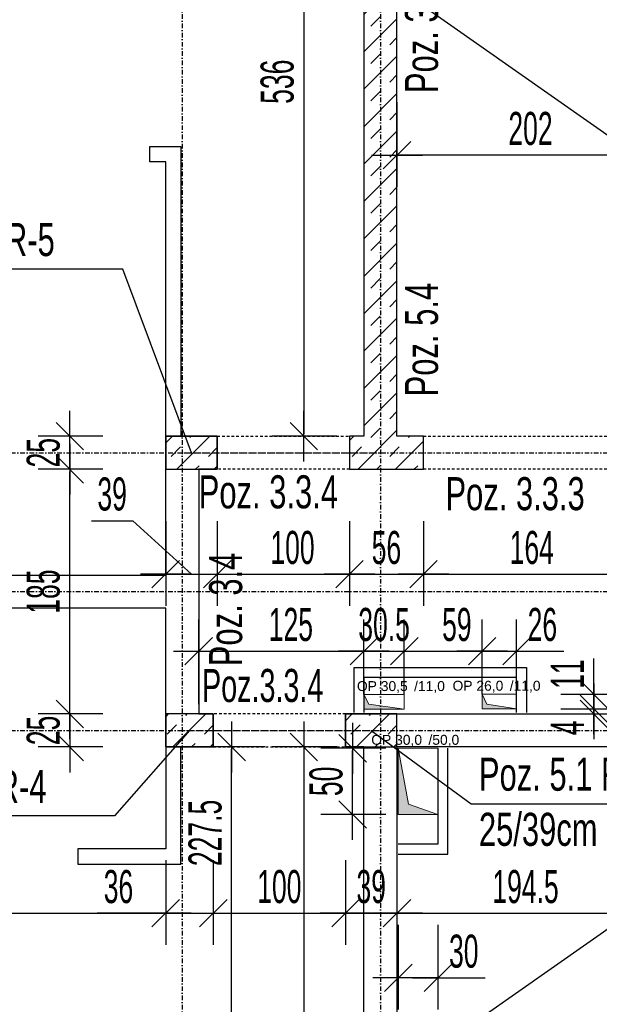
# Model space of a CAD drawing. Header units: millimetres. Extents: x -796 to 14823, y -2819 to 1873.
# Tile 14 of 51: x 338 to 777, y -201 to 544. Entities that reach past the tile are written whole.
import ezdxf

# ---------------------------------------------------------------- set-up
doc = ezdxf.new("R2010")
doc.units = ezdxf.units.MM
doc.header["$LTSCALE"] = 10
doc.linetypes.add('MO', pattern=[0.7, 0.35, -0.17, 0.01, -0.17])
doc.linetypes.add('MP', pattern=[0.36, 0.2, -0.16])
for name, color, linetype in [('BA_szr', 1, 'Continuous'), ('BA_txs', 2, 'Continuous'), ('BA_wym', 1, 'Continuous'), ('BD_lpm', 1, 'MP'), ('BD_osm', 1, 'MO'), ('BD_wic', 1, 'Continuous'), ('BD_wig', 3, 'Continuous'), ('BZ_odn', 1, 'Continuous'), ('BZ_txs', 2, 'Continuous')]:
    doc.layers.add(name, color=color, linetype=linetype)
doc.layers.add('Nowe_A-Przebicia_Nr_pióra__1', color=7, linetype='Continuous', lineweight=13)
doc.layers.add('Nowe_A-Przebicia_Nr_pióra__102', color=7, linetype='Continuous', lineweight=5, true_color=0xcccccc)
doc.styles.add('BIKTS', font='bikromsw.shx', dxfattribs={"width": 0.8})
doc.styles.add('BIKWYM', font='bikromsw.shx', dxfattribs={"width": 0.6})
doc.styles.add('STYL_AUTOMATYCZNY_1', font='arial.ttf')
doc.dimstyles.new('BA_KR_100_cm', dxfattribs={"dimtxt": 25, "dimasz": 1.666667, "dimexe": 24, "dimexo": 0, "dimgap": 0, "dimtad": 0, "dimdec": 1, "dimrnd": 0.5, "dimzin": 9, "dimdsep": 46, "dimtxsty": 'BIKWYM', "dimblk": 'WYM-KR', "dimcen": 0, "dimdle": 20, "dimclrd": 256, "dimclre": 256, "dimclrt": 2, "dimadec": 0, "dimazin": 0, "dimtfac": 0.033333, "dimtdec": 1, "dimtmove": 0, "dimatfit": 3, "dimldrblk": 'WYM-KR', "dimfxl": 25, "dimfxlon": 1, "dimtvp": 0.8, "dimtolj": 1, "dimarcsym": 0})
doc.dimstyles.new('BZ_ST_100_cm', dxfattribs={"dimtxt": 25, "dimasz": 1.666667, "dimexe": 24, "dimexo": 0, "dimgap": 0, "dimtad": 0, "dimdec": 1, "dimrnd": 0.5, "dimdsep": 46, "dimtxsty": 'BIKWYM', "dimblk": 'WYM-ST', "dimcen": 0, "dimdle": 20, "dimclrd": 256, "dimclre": 256, "dimclrt": 7, "dimadec": 0, "dimazin": 0, "dimtfac": 0.033333, "dimtdec": 1, "dimtix": 1, "dimtmove": 2, "dimatfit": 3, "dimldrblk": 'WYM-ST', "dimfxl": 25, "dimfxlon": 1, "dimtvp": 0.8, "dimtolj": 1, "dimtzin": 0, "dimarcsym": 0})

# ---------------------------------------------------------------- blocks, each defined once
blk = doc.blocks.new('WYM-ST')
blk.add_hatch(color=256).paths.add_polyline_path([(-13, 2.88), (0, 0), (-13, -2.88)])
blk.add_lwpolyline([(0, 0), (-13, 2.88), (-13, -2.88), (0, 0)])
blk = doc.blocks.new('WYM-KR')
at = {"color": 7, "linetype": 'ByBlock'}
blk.add_line((6.24, 6.24), (-6.24, -6.24), dxfattribs=at)
at = {"linetype": 'ByBlock'}
blk.add_line((11.52, 0), (-11.52, 0), dxfattribs=at)
blk = doc.blocks.new('*D117')
at = {"layer": 'BA_wym', "lineweight": -2}
for p, q in [((-537.48, 1119.85), (-586.48, 1119.85)), ((-562.48, 1118.18), (-562.48, -925.48)), ((-537.48, -927.15), (-586.48, -927.15))]:
    blk.add_line(p, q, dxfattribs=at)
at = {"layer": 'Defpoints', "color": 0}
for p in [(598.52, 1119.85), (-562.48, -927.15), (-91.48, -927.15)]:
    blk.add_point(p, dxfattribs=at)
at = {"layer": 'BA_wym', "lineweight": -2, "xscale": 1.666666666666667, "yscale": 1.666666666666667, "zscale": 1.666666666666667}
for p, rotation in [((-562.48, 1119.85), 90), ((-562.48, -927.15), 270)]:
    blk.add_blockref('WYM-KR', p, dxfattribs=dict(at, rotation=rotation))
at = {"layer": 'BA_wym', "color": 2, "insert": (-582.48, 96.35), "char_height": 25, "attachment_point": 5, "rotation": 90, "style": 'BIKWYM'}
blk.add_mtext('\\A1;2047', dxfattribs=at)
blk = doc.blocks.new('*D219')
at = {"layer": 'BA_wym', "lineweight": -2}
for p, q in [((-66.48, -91.84), (-66.48, -155.84)), ((448.52, -91.84), (448.52, -155.84)), ((-64.82, -131.84), (446.85, -131.84))]:
    blk.add_line(p, q, dxfattribs=at)
at = {"layer": 'Defpoints', "color": 0}
for p in [(-66.48, 81.79), (448.52, 81.79), (448.52, -131.84)]:
    blk.add_point(p, dxfattribs=at)
at = {"layer": 'BA_wym', "lineweight": -2, "xscale": 1.666666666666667, "yscale": 1.666666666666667, "zscale": 1.666666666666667, "rotation": 180}
blk.add_blockref('WYM-KR', (-66.48, -131.84), dxfattribs=at)
at = {"layer": 'BA_wym', "lineweight": -2, "xscale": 1.666666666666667, "yscale": 1.666666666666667, "zscale": 1.666666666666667}
blk.add_blockref('WYM-KR', (448.52, -131.84), dxfattribs=at)
at = {"layer": 'BA_wym', "color": 2, "insert": (211.47, -111.84), "char_height": 25, "attachment_point": 5, "style": 'BIKWYM'}
blk.add_mtext('\\A1;515', dxfattribs=at)
blk = doc.blocks.new('*D220')
at = {"layer": 'BA_wym', "lineweight": -2}
for p, q in [((448.52, -91.84), (448.52, -155.84)), ((484.52, -91.84), (484.52, -155.84)), ((446.85, -131.84), (396.61, -131.84)), ((448.52, -131.84), (484.52, -131.84)), ((486.18, -131.84), (487.85, -131.84))]:
    blk.add_line(p, q, dxfattribs=at)
at = {"layer": 'Defpoints', "color": 0}
for p in [(448.52, -6.15), (484.52, -6.15), (484.52, -131.84)]:
    blk.add_point(p, dxfattribs=at)
at = {"layer": 'BA_wym', "lineweight": -2, "xscale": 1.666666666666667, "yscale": 1.666666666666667, "zscale": 1.666666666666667}
blk.add_blockref('WYM-KR', (448.52, -131.84), dxfattribs=at)
at = {"layer": 'BA_wym', "lineweight": -2, "xscale": 1.666666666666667, "yscale": 1.666666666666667, "zscale": 1.666666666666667, "rotation": 180}
blk.add_blockref('WYM-KR', (484.52, -131.84), dxfattribs=at)
at = {"layer": 'BA_wym', "color": 2, "insert": (412.8, -111.84), "char_height": 25, "attachment_point": 5, "style": 'BIKWYM'}
blk.add_mtext('\\A1;36', dxfattribs=at)
blk = doc.blocks.new('*D221')
at = {"layer": 'BA_wym', "lineweight": -2}
for p, q in [((484.52, -91.84), (484.52, -155.84)), ((584.52, -91.84), (584.52, -155.84)), ((486.18, -131.84), (582.85, -131.84))]:
    blk.add_line(p, q, dxfattribs=at)
at = {"layer": 'Defpoints', "color": 0}
for p in [(484.52, -6.15), (584.52, -6.15), (584.52, -131.84)]:
    blk.add_point(p, dxfattribs=at)
at = {"layer": 'BA_wym', "lineweight": -2, "xscale": 1.666666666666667, "yscale": 1.666666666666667, "zscale": 1.666666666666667, "rotation": 180}
blk.add_blockref('WYM-KR', (484.52, -131.84), dxfattribs=at)
at = {"layer": 'BA_wym', "lineweight": -2, "xscale": 1.666666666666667, "yscale": 1.666666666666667, "zscale": 1.666666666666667}
blk.add_blockref('WYM-KR', (584.52, -131.84), dxfattribs=at)
at = {"layer": 'BA_wym', "color": 2, "insert": (534.52, -111.84), "char_height": 25, "attachment_point": 5, "style": 'BIKWYM'}
blk.add_mtext('\\A1;100', dxfattribs=at)
blk = doc.blocks.new('*D222')
at = {"layer": 'BA_wym', "lineweight": -2}
for p, q in [((584.52, -91.84), (584.52, -155.84)), ((623.52, -91.84), (623.52, -155.84)), ((586.18, -131.84), (621.85, -131.84))]:
    blk.add_line(p, q, dxfattribs=at)
at = {"layer": 'Defpoints', "color": 0}
for p in [(584.52, -6.15), (623.52, -6.15), (623.52, -131.84)]:
    blk.add_point(p, dxfattribs=at)
at = {"layer": 'BA_wym', "lineweight": -2, "xscale": 1.666666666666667, "yscale": 1.666666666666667, "zscale": 1.666666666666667, "rotation": 180}
blk.add_blockref('WYM-KR', (584.52, -131.84), dxfattribs=at)
at = {"layer": 'BA_wym', "lineweight": -2, "xscale": 1.666666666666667, "yscale": 1.666666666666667, "zscale": 1.666666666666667}
blk.add_blockref('WYM-KR', (623.52, -131.84), dxfattribs=at)
at = {"layer": 'BA_wym', "color": 2, "insert": (604.02, -111.84), "char_height": 25, "attachment_point": 5, "style": 'BIKWYM'}
blk.add_mtext('\\A1;39', dxfattribs=at)
blk = doc.blocks.new('*D223')
at = {"layer": 'BA_wym', "lineweight": -2}
for p, q in [((623.52, -91.84), (623.52, -155.84)), ((818.02, -91.84), (818.02, -155.84)), ((625.18, -131.84), (816.35, -131.84))]:
    blk.add_line(p, q, dxfattribs=at)
at = {"layer": 'Defpoints', "color": 0}
for p in [(623.52, -6.15), (818.02, -6.15), (818.02, -131.84)]:
    blk.add_point(p, dxfattribs=at)
at = {"layer": 'BA_wym', "lineweight": -2, "xscale": 1.666666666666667, "yscale": 1.666666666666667, "zscale": 1.666666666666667, "rotation": 180}
blk.add_blockref('WYM-KR', (623.52, -131.84), dxfattribs=at)
at = {"layer": 'BA_wym', "lineweight": -2, "xscale": 1.666666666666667, "yscale": 1.666666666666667, "zscale": 1.666666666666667}
blk.add_blockref('WYM-KR', (818.02, -131.84), dxfattribs=at)
at = {"layer": 'BA_wym', "color": 2, "insert": (720.77, -111.84), "char_height": 25, "attachment_point": 5, "style": 'BIKWYM'}
blk.add_mtext('\\A1;194.5', dxfattribs=at)
blk = doc.blocks.new('*D233')
at = {"layer": 'BA_wym', "lineweight": -2}
for p, q in [((392.28, 164.97), (423.71, 164.97)), ((423.71, 164.97), (468.06, 124.54)), ((448.56, 164.54), (448.56, 100.54)), ((487.56, 164.54), (487.56, 100.54)), ((446.89, 124.54), (445.23, 124.54)), ((448.56, 124.54), (487.56, 124.54)), ((489.23, 124.54), (490.89, 124.54))]:
    blk.add_line(p, q, dxfattribs=at)
at = {"layer": 'Defpoints', "color": 0}
for p in [(448.56, 203.85), (487.56, 203.85), (487.56, 124.54)]:
    blk.add_point(p, dxfattribs=at)
at = {"layer": 'BA_wym', "lineweight": -2, "xscale": 1.666666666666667, "yscale": 1.666666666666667, "zscale": 1.666666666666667}
blk.add_blockref('WYM-KR', (448.56, 124.54), dxfattribs=at)
at = {"layer": 'BA_wym', "lineweight": -2, "xscale": 1.666666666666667, "yscale": 1.666666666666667, "zscale": 1.666666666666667, "rotation": 180}
blk.add_blockref('WYM-KR', (487.56, 124.54), dxfattribs=at)
at = {"layer": 'BA_wym', "color": 2, "insert": (408, 184.97), "char_height": 25, "attachment_point": 5, "style": 'BIKWYM'}
blk.add_mtext('\\A1;39', dxfattribs=at)
blk = doc.blocks.new('*D234')
at = {"layer": 'BA_wym', "lineweight": -2}
for p, q in [((487.56, 164.54), (487.56, 100.54)), ((587.56, 164.54), (587.56, 100.54)), ((489.23, 124.54), (585.9, 124.54))]:
    blk.add_line(p, q, dxfattribs=at)
at = {"layer": 'Defpoints', "color": 0}
for p in [(487.56, 203.85), (587.56, 203.85), (587.56, 124.54)]:
    blk.add_point(p, dxfattribs=at)
at = {"layer": 'BA_wym', "lineweight": -2, "xscale": 1.666666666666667, "yscale": 1.666666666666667, "zscale": 1.666666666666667, "rotation": 180}
blk.add_blockref('WYM-KR', (487.56, 124.54), dxfattribs=at)
at = {"layer": 'BA_wym', "lineweight": -2, "xscale": 1.666666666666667, "yscale": 1.666666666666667, "zscale": 1.666666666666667}
blk.add_blockref('WYM-KR', (587.56, 124.54), dxfattribs=at)
at = {"layer": 'BA_wym', "color": 2, "insert": (544.47, 144.54), "char_height": 25, "attachment_point": 5, "style": 'BIKWYM'}
blk.add_mtext('\\A1;100', dxfattribs=at)
blk = doc.blocks.new('*D235')
at = {"layer": 'BA_wym', "lineweight": -2}
for p, q in [((587.56, 164.54), (587.56, 100.54)), ((643.52, 164.54), (643.52, 100.54)), ((589.23, 124.54), (641.85, 124.54))]:
    blk.add_line(p, q, dxfattribs=at)
at = {"layer": 'Defpoints', "color": 0}
for p in [(587.56, 203.85), (643.52, 203.85), (643.52, 124.54)]:
    blk.add_point(p, dxfattribs=at)
at = {"layer": 'BA_wym', "lineweight": -2, "xscale": 1.666666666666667, "yscale": 1.666666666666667, "zscale": 1.666666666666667, "rotation": 180}
blk.add_blockref('WYM-KR', (587.56, 124.54), dxfattribs=at)
at = {"layer": 'BA_wym', "lineweight": -2, "xscale": 1.666666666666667, "yscale": 1.666666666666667, "zscale": 1.666666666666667}
blk.add_blockref('WYM-KR', (643.52, 124.54), dxfattribs=at)
at = {"layer": 'BA_wym', "color": 2, "insert": (615.54, 144.54), "char_height": 25, "attachment_point": 5, "style": 'BIKWYM'}
blk.add_mtext('\\A1;56', dxfattribs=at)
blk = doc.blocks.new('*D236')
at = {"layer": 'BA_wym', "lineweight": -2}
for p, q in [((643.52, 164.54), (643.52, 100.54)), ((807.52, 164.54), (807.52, 100.54)), ((645.18, 124.54), (805.85, 124.54))]:
    blk.add_line(p, q, dxfattribs=at)
at = {"layer": 'Defpoints', "color": 0}
for p in [(643.52, 203.85), (807.52, 203.85), (807.52, 124.54)]:
    blk.add_point(p, dxfattribs=at)
at = {"layer": 'BA_wym', "lineweight": -2, "xscale": 1.666666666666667, "yscale": 1.666666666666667, "zscale": 1.666666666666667, "rotation": 180}
blk.add_blockref('WYM-KR', (643.52, 124.54), dxfattribs=at)
at = {"layer": 'BA_wym', "lineweight": -2, "xscale": 1.666666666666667, "yscale": 1.666666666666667, "zscale": 1.666666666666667}
blk.add_blockref('WYM-KR', (807.52, 124.54), dxfattribs=at)
at = {"layer": 'BA_wym', "color": 2, "insert": (725.52, 144.54), "char_height": 25, "attachment_point": 5, "style": 'BIKWYM'}
blk.add_mtext('\\A1;164', dxfattribs=at)
blk = doc.blocks.new('*D248')
at = {"layer": 'BA_wym', "lineweight": -2}
for p, q in [((578, 764.85), (529, 764.85)), ((553, 763.19), (553, 230.52)), ((578, 228.85), (529, 228.85))]:
    blk.add_line(p, q, dxfattribs=at)
at = {"layer": 'Defpoints', "color": 0}
for p in [(598.52, 764.85), (553, 228.85), (593, 228.85)]:
    blk.add_point(p, dxfattribs=at)
at = {"layer": 'BA_wym', "lineweight": -2, "xscale": 1.666666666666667, "yscale": 1.666666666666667, "zscale": 1.666666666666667}
for p, rotation in [((553, 764.85), 90), ((553, 228.85), 270)]:
    blk.add_blockref('WYM-KR', p, dxfattribs=dict(at, rotation=rotation))
at = {"layer": 'BA_wym', "color": 2, "insert": (533, 496.85), "char_height": 25, "attachment_point": 5, "rotation": 90, "style": 'BIKWYM'}
blk.add_mtext('\\A1;536', dxfattribs=at)
blk = doc.blocks.new('*D249')
at = {"layer": 'BA_wym', "lineweight": -2}
for p, q in [((376, 230.52), (376, 232.19)), ((401, 228.85), (352, 228.85)), ((376, 203.85), (376, 228.85)), ((401, 203.85), (352, 203.85)), ((376, 202.19), (376, 200.52))]:
    blk.add_line(p, q, dxfattribs=at)
at = {"layer": 'Defpoints', "color": 0}
for p in [(376, 228.85), (448.52, 228.85), (448.52, 203.85)]:
    blk.add_point(p, dxfattribs=at)
at = {"layer": 'BA_wym', "lineweight": -2, "xscale": 1.666666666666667, "yscale": 1.666666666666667, "zscale": 1.666666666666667}
for p, rotation in [((376, 228.85), 270), ((376, 203.85), 90)]:
    blk.add_blockref('WYM-KR', p, dxfattribs=dict(at, rotation=rotation))
at = {"layer": 'BA_wym', "color": 2, "insert": (356, 216.35), "char_height": 25, "attachment_point": 5, "rotation": 90, "style": 'BIKWYM'}
blk.add_mtext('\\A1;25', dxfattribs=at)
blk = doc.blocks.new('*D250')
at = {"layer": 'BA_wym', "lineweight": -2}
for p, q in [((401, 203.85), (352, 203.85)), ((376, 20.52), (376, 202.19)), ((401, 18.85), (352, 18.85))]:
    blk.add_line(p, q, dxfattribs=at)
at = {"layer": 'Defpoints', "color": 0}
for p in [(376, 203.85), (448.52, 203.85), (448.52, 18.85)]:
    blk.add_point(p, dxfattribs=at)
at = {"layer": 'BA_wym', "lineweight": -2, "xscale": 1.666666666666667, "yscale": 1.666666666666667, "zscale": 1.666666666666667}
for p, rotation in [((376, 203.85), 90), ((376, 18.85), 270)]:
    blk.add_blockref('WYM-KR', p, dxfattribs=dict(at, rotation=rotation))
at = {"layer": 'BA_wym', "color": 2, "insert": (356, 111.35), "char_height": 25, "attachment_point": 5, "rotation": 90, "style": 'BIKWYM'}
blk.add_mtext('\\A1;185', dxfattribs=at)
blk = doc.blocks.new('*D251')
at = {"layer": 'BA_wym', "lineweight": -2}
for p, q in [((401, 18.85), (352, 18.85)), ((376, 20.52), (376, 22.19)), ((376, 18.85), (376, -6.15)), ((401, -6.15), (352, -6.15)), ((376, -7.81), (376, -9.48))]:
    blk.add_line(p, q, dxfattribs=at)
at = {"layer": 'Defpoints', "color": 0}
for p in [(448.52, 18.85), (376, -6.15), (448.52, -6.15)]:
    blk.add_point(p, dxfattribs=at)
at = {"layer": 'BA_wym', "lineweight": -2, "xscale": 1.666666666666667, "yscale": 1.666666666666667, "zscale": 1.666666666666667}
for p, rotation in [((376, 18.85), 270), ((376, -6.15), 90)]:
    blk.add_blockref('WYM-KR', p, dxfattribs=dict(at, rotation=rotation))
at = {"layer": 'BA_wym', "color": 2, "insert": (356, 6.35), "char_height": 25, "attachment_point": 5, "rotation": 90, "style": 'BIKWYM'}
blk.add_mtext('\\A1;25', dxfattribs=at)
blk = doc.blocks.new('*D252')
at = {"layer": 'BA_wym', "lineweight": -2}
for p, q in [((578, -6.15), (529, -6.15)), ((553, -7.81), (553, -729.48)), ((578, -731.15), (529, -731.15))]:
    blk.add_line(p, q, dxfattribs=at)
at = {"layer": 'Defpoints', "color": 0}
for p in [(593, -6.15), (553, -731.15), (593, -731.15)]:
    blk.add_point(p, dxfattribs=at)
at = {"layer": 'BA_wym', "lineweight": -2, "xscale": 1.666666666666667, "yscale": 1.666666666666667, "zscale": 1.666666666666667}
for p, rotation in [((553, -6.15), 90), ((553, -731.15), 270)]:
    blk.add_blockref('WYM-KR', p, dxfattribs=dict(at, rotation=rotation))
at = {"layer": 'BA_wym', "color": 2, "insert": (533, -368.65), "char_height": 25, "attachment_point": 5, "rotation": 90, "style": 'BIKWYM'}
blk.add_mtext('\\A1;725', dxfattribs=at)
blk = doc.blocks.new('*D273')
at = {"layer": 'BA_wym', "lineweight": -2}
for p, q in [((523.44, -6.15), (474.44, -6.15)), ((498.44, -232.03), (498.44, -7.81)), ((523.44, -233.7), (474.44, -233.7))]:
    blk.add_line(p, q, dxfattribs=at)
at = {"layer": 'Defpoints', "color": 0}
for p in [(498.44, -6.15), (538.44, -6.15), (549.2, -233.7)]:
    blk.add_point(p, dxfattribs=at)
at = {"layer": 'BA_wym', "lineweight": -2, "xscale": 1.666666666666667, "yscale": 1.666666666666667, "zscale": 1.666666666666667}
for p, rotation in [((498.44, -6.15), 90), ((498.44, -233.7), 270)]:
    blk.add_blockref('WYM-KR', p, dxfattribs=dict(at, rotation=rotation))
at = {"layer": 'BA_wym', "color": 2, "insert": (478.44, -71.12), "char_height": 25, "attachment_point": 5, "rotation": 90, "style": 'BIKWYM'}
blk.add_mtext('\\A1;227.5', dxfattribs=at)
blk = doc.blocks.new('*D276')
at = {"layer": 'BA_wym', "lineweight": -2}
for p, q in [((624.52, -140.7), (624.52, -204.7)), ((654.52, -140.7), (654.52, -204.7)), ((622.85, -180.7), (621.18, -180.7)), ((654.52, -180.7), (624.52, -180.7)), ((656.18, -180.7), (690.23, -180.7))]:
    blk.add_line(p, q, dxfattribs=at)
at = {"layer": 'Defpoints', "color": 0}
for p in [(624.52, -57.15), (654.52, -57.15), (624.52, -180.7)]:
    blk.add_point(p, dxfattribs=at)
at = {"layer": 'BA_wym', "lineweight": -2, "xscale": 1.666666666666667, "yscale": 1.666666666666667, "zscale": 1.666666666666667}
blk.add_blockref('WYM-KR', (624.52, -180.7), dxfattribs=at)
at = {"layer": 'BA_wym', "lineweight": -2, "xscale": 1.666666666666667, "yscale": 1.666666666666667, "zscale": 1.666666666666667, "rotation": 180}
blk.add_blockref('WYM-KR', (654.52, -180.7), dxfattribs=at)
at = {"layer": 'BA_wym', "color": 2, "insert": (674.04, -160.7), "char_height": 25, "attachment_point": 5, "style": 'BIKWYM'}
blk.add_mtext('\\A1;30', dxfattribs=at)
blk = doc.blocks.new('*D278')
at = {"layer": 'BA_wym', "lineweight": -2}
for p, q in [((614.97, -7.15), (565.97, -7.15)), ((589.97, -55.48), (589.97, -8.81)), ((614.97, -57.15), (565.97, -57.15))]:
    blk.add_line(p, q, dxfattribs=at)
at = {"layer": 'Defpoints', "color": 0}
for p in [(589.97, -7.15), (629.97, -7.15), (629.97, -57.15)]:
    blk.add_point(p, dxfattribs=at)
at = {"layer": 'BA_wym', "lineweight": -2, "xscale": 1.666666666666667, "yscale": 1.666666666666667, "zscale": 1.666666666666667}
for p, rotation in [((589.97, -7.15), 90), ((589.97, -57.15), 270)]:
    blk.add_blockref('WYM-KR', p, dxfattribs=dict(at, rotation=rotation))
at = {"layer": 'BA_wym', "color": 2, "insert": (569.97, -32.15), "char_height": 25, "attachment_point": 5, "rotation": 90, "style": 'BIKWYM'}
blk.add_mtext('\\A1;50', dxfattribs=at)
blk = doc.blocks.new('*D288')
at = {"layer": 'BA_wym', "lineweight": -2}
for p, q in [((473.52, 26.31), (473.52, 90.31)), ((598.52, 33.48), (598.52, 90.31)), ((475.18, 66.31), (596.85, 66.31))]:
    blk.add_line(p, q, dxfattribs=at)
at = {"layer": 'Defpoints', "color": 0}
for p in [(598.52, 66.31), (598.52, 33.48), (473.52, 18.85)]:
    blk.add_point(p, dxfattribs=at)
at = {"layer": 'BA_wym', "lineweight": -2, "xscale": 1.666666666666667, "yscale": 1.666666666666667, "zscale": 1.666666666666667, "rotation": 180}
blk.add_blockref('WYM-KR', (473.52, 66.31), dxfattribs=at)
at = {"layer": 'BA_wym', "lineweight": -2, "xscale": 1.666666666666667, "yscale": 1.666666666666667, "zscale": 1.666666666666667}
blk.add_blockref('WYM-KR', (598.52, 66.31), dxfattribs=at)
at = {"layer": 'BA_wym', "color": 2, "insert": (543.25, 86.31), "char_height": 25, "attachment_point": 5, "style": 'BIKWYM'}
blk.add_mtext('\\A1;125', dxfattribs=at)
blk = doc.blocks.new('*D289')
at = {"layer": 'BA_wym', "lineweight": -2}
for p, q in [((598.52, 33.48), (598.52, 90.31)), ((629.02, 33.48), (629.02, 90.31)), ((596.85, 66.31), (595.18, 66.31)), ((598.52, 66.31), (629.02, 66.31)), ((630.68, 66.31), (632.35, 66.31))]:
    blk.add_line(p, q, dxfattribs=at)
at = {"layer": 'Defpoints', "color": 0}
for p in [(629.02, 66.31), (598.52, 33.48), (629.02, 33.48)]:
    blk.add_point(p, dxfattribs=at)
at = {"layer": 'BA_wym', "lineweight": -2, "xscale": 1.666666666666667, "yscale": 1.666666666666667, "zscale": 1.666666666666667}
blk.add_blockref('WYM-KR', (598.52, 66.31), dxfattribs=at)
at = {"layer": 'BA_wym', "lineweight": -2, "xscale": 1.666666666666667, "yscale": 1.666666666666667, "zscale": 1.666666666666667, "rotation": 180}
blk.add_blockref('WYM-KR', (629.02, 66.31), dxfattribs=at)
at = {"layer": 'BA_wym', "color": 2, "insert": (613.77, 86.31), "char_height": 25, "attachment_point": 5, "style": 'BIKWYM'}
blk.add_mtext('\\A1;30.5', dxfattribs=at)
blk = doc.blocks.new('*D290')
at = {"layer": 'BA_wym', "lineweight": -2}
for p, q in [((629.02, 33.48), (629.02, 90.31)), ((688.02, 33.73), (688.02, 90.31)), ((630.68, 66.31), (686.35, 66.31))]:
    blk.add_line(p, q, dxfattribs=at)
at = {"layer": 'Defpoints', "color": 0}
for p in [(688.02, 66.31), (629.02, 33.48), (688.02, 33.73)]:
    blk.add_point(p, dxfattribs=at)
at = {"layer": 'BA_wym', "lineweight": -2, "xscale": 1.666666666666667, "yscale": 1.666666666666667, "zscale": 1.666666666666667, "rotation": 180}
blk.add_blockref('WYM-KR', (629.02, 66.31), dxfattribs=at)
at = {"layer": 'BA_wym', "lineweight": -2, "xscale": 1.666666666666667, "yscale": 1.666666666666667, "zscale": 1.666666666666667}
blk.add_blockref('WYM-KR', (688.02, 66.31), dxfattribs=at)
at = {"layer": 'BA_wym', "color": 2, "insert": (668.82, 86.31), "char_height": 25, "attachment_point": 5, "style": 'BIKWYM'}
blk.add_mtext('\\A1;59', dxfattribs=at)
blk = doc.blocks.new('*D291')
at = {"layer": 'BA_wym', "lineweight": -2}
for p, q in [((688.02, 33.73), (688.02, 90.31)), ((714.02, 33.73), (714.02, 90.31)), ((686.35, 66.31), (684.68, 66.31)), ((688.02, 66.31), (714.02, 66.31)), ((715.68, 66.31), (749.73, 66.31))]:
    blk.add_line(p, q, dxfattribs=at)
at = {"layer": 'Defpoints', "color": 0}
for p in [(714.02, 66.31), (688.02, 33.73), (714.02, 33.73)]:
    blk.add_point(p, dxfattribs=at)
at = {"layer": 'BA_wym', "lineweight": -2, "xscale": 1.666666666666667, "yscale": 1.666666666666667, "zscale": 1.666666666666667}
blk.add_blockref('WYM-KR', (688.02, 66.31), dxfattribs=at)
at = {"layer": 'BA_wym', "lineweight": -2, "xscale": 1.666666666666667, "yscale": 1.666666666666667, "zscale": 1.666666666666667, "rotation": 180}
blk.add_blockref('WYM-KR', (714.02, 66.31), dxfattribs=at)
at = {"layer": 'BA_wym', "color": 2, "insert": (733.54, 86.31), "char_height": 25, "attachment_point": 5, "style": 'BIKWYM'}
blk.add_mtext('\\A1;26', dxfattribs=at)
blk = doc.blocks.new('*D292')
at = {"layer": 'BA_wym', "lineweight": -2}
for p, q in [((747.41, 22.73), (796.41, 22.73)), ((772.41, 24.4), (772.41, 26.07)), ((772.41, 22.73), (772.41, 18.85)), ((747.41, 18.85), (796.41, 18.85)), ((772.41, 17.19), (772.41, 1.23))]:
    blk.add_line(p, q, dxfattribs=at)
at = {"layer": 'Defpoints', "color": 0}
for p in [(714.02, 22.73), (732.41, 18.85), (772.41, 18.85)]:
    blk.add_point(p, dxfattribs=at)
at = {"layer": 'BA_wym', "lineweight": -2, "xscale": 1.666666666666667, "yscale": 1.666666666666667, "zscale": 1.666666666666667}
for p, rotation in [((772.41, 22.73), 270), ((772.41, 18.85), 90)]:
    blk.add_blockref('WYM-KR', p, dxfattribs=dict(at, rotation=rotation))
at = {"layer": 'BA_wym', "color": 2, "insert": (752.41, 8.38), "char_height": 25, "attachment_point": 5, "rotation": 90, "style": 'BIKWYM'}
blk.add_mtext('\\A1;4', dxfattribs=at)
blk = doc.blocks.new('*D293')
at = {"layer": 'BA_wym', "lineweight": -2}
for p, q in [((772.41, 35.4), (772.41, 60.88)), ((747.41, 33.73), (796.41, 33.73)), ((772.41, 22.73), (772.41, 33.73)), ((747.41, 22.73), (796.41, 22.73)), ((772.41, 21.07), (772.41, 19.4))]:
    blk.add_line(p, q, dxfattribs=at)
at = {"layer": 'Defpoints', "color": 0}
for p in [(714.02, 33.73), (772.41, 33.73), (714.02, 22.73)]:
    blk.add_point(p, dxfattribs=at)
at = {"layer": 'BA_wym', "lineweight": -2, "xscale": 1.666666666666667, "yscale": 1.666666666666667, "zscale": 1.666666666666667}
for p, rotation in [((772.41, 33.73), 270), ((772.41, 22.73), 90)]:
    blk.add_blockref('WYM-KR', p, dxfattribs=dict(at, rotation=rotation))
at = {"layer": 'BA_wym', "color": 2, "insert": (752.41, 48.97), "char_height": 25, "attachment_point": 5, "rotation": 90, "style": 'BIKWYM'}
blk.add_mtext('\\A1;11', dxfattribs=at)
blk = doc.blocks.new('*D329')
at = {"layer": 'BA_wym', "lineweight": -2}
for p, q in [((-262.48, -1292.6), (-262.48, -1356.6)), ((2684.52, -1292.6), (2684.52, -1356.6)), ((-260.82, -1332.6), (2682.85, -1332.6))]:
    blk.add_line(p, q, dxfattribs=at)
at = {"layer": 'Defpoints', "color": 0}
for p in [(-262.48, 171.35), (2684.52, 171.35), (2684.52, -1332.6)]:
    blk.add_point(p, dxfattribs=at)
at = {"layer": 'BA_wym', "lineweight": -2, "xscale": 1.666666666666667, "yscale": 1.666666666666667, "zscale": 1.666666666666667, "rotation": 180}
blk.add_blockref('WYM-KR', (-262.48, -1332.6), dxfattribs=at)
at = {"layer": 'BA_wym', "lineweight": -2, "xscale": 1.666666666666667, "yscale": 1.666666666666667, "zscale": 1.666666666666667}
blk.add_blockref('WYM-KR', (2684.52, -1332.6), dxfattribs=at)
at = {"layer": 'BA_wym', "color": 2, "insert": (1211.02, -1312.6), "char_height": 25, "attachment_point": 5, "style": 'BIKWYM'}
blk.add_mtext('\\A1;2947', dxfattribs=at)
blk = doc.blocks.new('*D336')
at = {"layer": 'BA_wym', "lineweight": -2}
for p, q in [((623.52, 481.34), (623.52, 417.34)), ((825.52, 481.34), (825.52, 417.34)), ((823.85, 441.34), (625.18, 441.34))]:
    blk.add_line(p, q, dxfattribs=at)
at = {"layer": 'Defpoints', "color": 0}
for p in [(825.52, 540.85), (623.52, 523.87), (623.52, 441.34)]:
    blk.add_point(p, dxfattribs=at)
at = {"layer": 'BA_wym', "lineweight": -2, "xscale": 1.666666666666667, "yscale": 1.666666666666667, "zscale": 1.666666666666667, "rotation": 180}
blk.add_blockref('WYM-KR', (623.52, 441.34), dxfattribs=at)
at = {"layer": 'BA_wym', "lineweight": -2, "xscale": 1.666666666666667, "yscale": 1.666666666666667, "zscale": 1.666666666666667}
blk.add_blockref('WYM-KR', (825.52, 441.34), dxfattribs=at)
at = {"layer": 'BA_wym', "color": 2, "insert": (724.52, 461.34), "char_height": 25, "attachment_point": 5, "style": 'BIKWYM'}
blk.add_mtext('\\A1;202', dxfattribs=at)

msp = doc.modelspace()

# ---------------------------------------------------------------- hatches: boundary and pattern name
at = {"layer": 'BA_szr'}
h = msp.add_hatch(dxfattribs=at)
h.set_pattern_fill('BIK_ZELBET', color=256, scale=100, angle=45, pattern_type=2)
h.set_pattern_definition([(45, (-5540.929, -2282.496), (-14.142136, 14.142136), []), (45, (-5548, -2275.425), (-14.142136, 14.142136), [10, -10])])
h.paths.add_polyline_path([(598.52, 228.85), (598.52, 203.85), (643.52, 203.85), (643.52, 228.85), (623.52, 228.85), (623.52, 739.85), (644.52, 739.85), (644.52, 764.85), (623.52, 764.85), (598.52, 764.85)])
h = msp.add_hatch(dxfattribs=at)
h.set_pattern_fill('BIK_ZELBET', color=256, scale=100, angle=45, pattern_type=2)
h.set_pattern_definition([(45, (-11165.214, -840), (-14.142136, 14.142136), []), (45, (-11172.286, -832.929), (-14.142136, 14.142136), [10, -10])])
h.paths.add_polyline_path([(448.56, 203.85), (487.56, 203.85), (487.56, 228.85), (448.56, 228.85)])
h = msp.add_hatch(dxfattribs=at)
h.set_pattern_fill('BIK_ZELBET', color=256, scale=100, angle=45, pattern_type=2)
h.set_pattern_definition([(45, (-5540.929, -2282.496), (-14.142136, 14.142136), []), (45, (-5548, -2275.425), (-14.142136, 14.142136), [10, -10])])
h.paths.add_polyline_path([(587.56, 203.85), (598.52, 203.85), (598.52, 228.85), (587.56, 228.85)])
h = msp.add_hatch(dxfattribs=at)
h.set_pattern_fill('BIK_ZELBET', color=256, scale=100, angle=45, pattern_type=2)
h.set_pattern_definition([(45, (-11168.26, -1050), (-14.142136, 14.142136), []), (45, (-11175.33, -1042.929), (-14.142136, 14.142136), [10, -10])])
h.paths.add_polyline_path([(448.52, -6.15), (484.52, -6.15), (484.52, 18.85), (448.52, 18.85)])
h = msp.add_hatch(dxfattribs=at)
h.set_pattern_fill('BIK_ZELBET', color=256, scale=100, angle=45, pattern_type=2)
h.set_pattern_definition([(45, (-11029.26, -1050), (-14.142136, 14.142136), []), (45, (-11036.33, -1042.929), (-14.142136, 14.142136), [10, -10])])
h.paths.add_polyline_path([(584.52, -6.15), (623.52, -6.15), (623.52, 18.85), (584.52, 18.85)])
at = {"layer": 'Nowe_A-Przebicia_Nr_pióra__102', "linetype": 'Continuous', "lineweight": 5, "true_color": 0xcccccc}
for points in [[(629.02, 22.48), (598.52, 22.48), (598.52, 33.48), (602.22, 26.18)], [(714.02, 22.73), (688.02, 22.73), (688.02, 33.73), (691.43, 26.15)], [(654.52, -57.15), (624.52, -57.15), (624.52, -7.15), (632.34, -49.32)]]:
    msp.add_hatch(color=254, dxfattribs=at).paths.add_polyline_path(points)

# ---------------------------------------------------------------- linework, layer by layer
at = {"layer": 'BD_lpm'}
for points in [[(587.56, 203.85), (487.56, 203.85), (487.56, 228.85), (587.56, 228.85)], [(807.52, 203.85), (643.52, 203.85), (643.52, 228.85), (807.52, 228.85)], [(484.52, -6.15), (584.52, -6.15), (584.52, 18.85), (484.52, 18.85)]]:
    msp.add_lwpolyline(points, close=True, dxfattribs=at)
at = {"layer": 'BD_osm', "color": 5}
for p, q in [((462.56, 216.35), (612.56, 216.35)), ((618.52, 216.35), (832.52, 216.35)), ((459.52, 6.35), (609.52, 6.35))]:
    msp.add_line(p, q, dxfattribs=at)
at = {"layer": 'BD_osm'}
for points in [[(461.02, 1639.86), (461.02, -1432.6)], [(611.02, 1639.86), (611.02, -1432.6)], [(-662.48, 216.35), (3084.52, 216.35)], [(-662.48, 111.35), (3084.52, 111.35)], [(-662.48, 6.35), (3084.52, 6.35)]]:
    msp.add_lwpolyline(points, dxfattribs=at)
at = {"layer": 'BD_wic'}
for points in [[(-91.48, -756.15), (2513.52, 1068.85)], [(2513.52, -756.15), (-91.48, 1068.85)], [(448.52, 228.85), (448.52, 436.35), (436.52, 436.35), (436.52, 447.85), (460.02, 447.85), (460.02, 228.85)], [(591.02, 19.85), (591.02, 53.85), (721.54, 53.85), (721.54, 19.85)], [(714.04, 19.85), (714.04, 46.35), (598.52, 46.35), (598.52, 19.85)], [(448.52, -6.15), (448.52, -83.15), (382, -83.15), (382, -94.65), (460.02, -94.65), (460.02, -6.15)], [(624.52, -87.15), (662.02, -87.15), (662.02, -7.15)], [(654.52, -7.15), (654.52, -79.65), (624.52, -79.65)]]:
    msp.add_lwpolyline(points, dxfattribs=at)
at = {"layer": 'BD_wig'}
for points in [[(688.02, 1043.85), (688.02, 1068.85), (623.52, 1068.85), (623.52, 1119.85), (598.52, 1119.85), (598.52, 1068.85), (551.02, 1068.85), (551.02, 1043.85), (598.52, 1043.85), (598.52, 228.85), (587.56, 228.85), (587.56, 203.85), (643.52, 203.85), (643.52, 228.85), (623.52, 228.85), (623.52, 739.85), (644.52, 739.85), (644.52, 764.85), (623.52, 764.85), (623.52, 1043.85), (688.02, 1043.85)], [(-91.48, 221.35), (-66.48, 221.35), (-66.48, 123.85), (448.52, 123.85), (448.52, 228.85), (487.56, 228.85), (487.56, 203.85), (473.52, 203.85), (473.52, 18.85), (484.52, 18.85), (484.52, -6.15), (448.52, -6.15), (448.52, 98.85), (-66.48, 98.85), (-66.48, -38.65), (-91.48, -38.65), (-91.48, 221.35)], [(531.02, -756.15), (531.02, -731.15), (598.52, -731.15), (598.52, -6.15), (584.52, -6.15), (584.52, 18.85), (818.02, 18.85), (818.02, -6.15), (623.52, -6.15), (623.52, -731.15), (661.01, -731.15), (661.01, -756.15), (531.02, -756.15)]]:
    msp.add_lwpolyline(points, dxfattribs=at)
for points in [[(448.56, 203.85), (487.56, 203.85), (487.56, 228.85), (448.56, 228.85)], [(448.52, -6.15), (484.52, -6.15), (484.52, 18.85), (448.52, 18.85)], [(584.52, -6.15), (623.52, -6.15), (623.52, 18.85), (584.52, 18.85)]]:
    msp.add_lwpolyline(points, close=True, dxfattribs=at)
at = {"layer": 'Nowe_A-Przebicia_Nr_pióra__1', "color": 7, "linetype": 'Continuous', "lineweight": 13}
for p, q in [((602.22, 26.18), (598.52, 33.48)), ((598.52, 33.48), (629.02, 33.48)), ((598.52, 22.48), (598.52, 33.48)), ((629.02, 33.48), (629.02, 22.48)), ((691.43, 26.15), (688.02, 33.73)), ((688.02, 33.73), (714.02, 33.73)), ((688.02, 22.73), (688.02, 33.73)), ((714.02, 33.73), (714.02, 22.73)), ((629.02, 22.48), (598.52, 22.48)), ((629.02, 22.48), (602.22, 26.18)), ((714.02, 22.73), (688.02, 22.73)), ((714.02, 22.73), (691.43, 26.15)), ((632.34, -49.32), (624.52, -7.15)), ((624.52, -7.15), (654.52, -7.15)), ((624.52, -57.15), (624.52, -7.15)), ((654.52, -7.15), (654.52, -57.15)), ((654.52, -57.15), (632.34, -49.32)), ((654.52, -57.15), (624.52, -57.15))]:
    msp.add_line(p, q, dxfattribs=at)

# ---------------------------------------------------------------- texts
at = {"layer": 'BA_txs', "style": 'BIKTS', "width": 0.7}
for s, p in [('Poz. 3.4', (654.57, 488.25)), ('Poz. 5.4', (654.57, 258.94)), ('Poz. 3.4', (506.36, 54.91))]:
    msp.add_text(s, height=25, rotation=90, dxfattribs=at).set_placement(p)
at = {"layer": 'BA_txs', "style": 'BIKTS'}
for s, width, p in [('Poz. 3.3.4', 0.7, (473.52, 174.27)), ('Poz. 3.3.3', 0.7, (660.19, 172.9)), ('Poz.3.3.4', 0.65, (476.03, 27.86))]:
    msp.add_text(s, height=25, dxfattribs=dict(at, width=width)).set_placement(p)
at = {"layer": 'BZ_txs', "char_height": 25, "width": 452.0462, "attachment_point": 1, "style": 'BIKTS'}
for s, insert in [('{\\W0.7;Poz. 5.1 R-5\\P\\A1;25/39cm}', (234.54, 390.03)), ('{\\W0.7;Poz. 5.1 R-5\\P\\A1;25/39cm}', (685.51, -14.22)), ('{\\W0.7;Poz. 5.1 R-4\\P\\A1;25/36cm}', (228.26, -23.45))]:
    msp.add_mtext(s, dxfattribs=dict(at, insert=insert))
at = {"layer": 'Nowe_A-Przebicia_Nr_pióra__1', "color": 7, "lineweight": 13, "style": 'STYL_AUTOMATYCZNY_1'}
for s, p in [('OP 30,5', (593.21, 36.15)), (' /11,0', (633.57, 36.15)), ('OP 26,0', (665.55, 36.4)), (' /11,0', (705.92, 36.4)), ('OP 30,0', (604.05, -4.48)), (' /50,0', (644.42, -4.48))]:
    msp.add_text(s, height=7.5, dxfattribs=at).set_placement(p)

# ---------------------------------------------------------------- dimensions: what is measured, and where the dimension line sits
at = {"layer": 'BA_wym'}
for base, p1, p2, picture, middle in [((-562.48, -927.15), (598.52, 1119.85), (-91.48, -927.15), '*D117', (-582.48, 96.35)), ((553, 228.85), (598.52, 764.85), (593, 228.85), '*D248', (533, 496.85)), ((376, 203.85), (448.52, 18.85), (448.52, 203.85), '*D250', (356, 111.35)), ((772.41, 33.73), (714.02, 22.73), (714.02, 33.73), '*D293', (752.41, 48.97)), ((772.41, 18.85), (714.02, 22.73), (732.41, 18.85), '*D292', (752.41, 8.38)), ((553, -731.15), (593, -6.15), (593, -731.15), '*D252', (533, -368.65)), ((589.97, -7.15), (629.97, -57.15), (629.97, -7.15), '*D278', (569.97, -32.15))]:
    dim = msp.add_linear_dim(base=base, p1=p1, p2=p2, angle=90, dimstyle='BA_KR_100_cm', override={"dimatfit": 1}, dxfattribs=at)
    dim.commit()
    dim.dimension.update_dxf_attribs({"geometry": picture, "text_midpoint": middle})
for base, p1, p2, override, picture, middle in [((623.52, 441.34), (825.52, 540.85), (623.52, 523.87), {"dimtmove": 1, "dimatfit": 1, "dimfxl": 40}, '*D336', (724.52, 461.34)), ((643.52, 124.54), (587.56, 203.85), (643.52, 203.85), {"dimtmove": 1, "dimatfit": 1, "dimfxl": 40}, '*D235', (615.54, 144.54)), ((807.52, 124.54), (643.52, 203.85), (807.52, 203.85), {"dimtmove": 1, "dimatfit": 1, "dimfxl": 40}, '*D236', (725.52, 144.54)), ((2684.52, -1332.6), (-262.48, 171.35), (2684.52, 171.35), {"dimatfit": 1, "dimfxl": 40}, '*D329', (1211.02, -1312.6)), ((714.02, 66.31), (688.02, 33.73), (714.02, 33.73), {"dimtmove": 0, "dimatfit": 1, "dimfxl": 40}, '*D291', (733.54, 86.31)), ((584.52, -131.84), (484.52, -6.15), (584.52, -6.15), {"dimtmove": 1, "dimatfit": 1, "dimfxl": 40}, '*D221', (534.52, -111.84)), ((623.52, -131.84), (584.52, -6.15), (623.52, -6.15), {"dimtmove": 1, "dimatfit": 1, "dimfxl": 40}, '*D222', (604.02, -111.84)), ((818.02, -131.84), (623.52, -6.15), (818.02, -6.15), {"dimtmove": 1, "dimatfit": 1, "dimfxl": 40}, '*D223', (720.77, -111.84))]:
    dim = msp.add_linear_dim(base=base, p1=p1, p2=p2, dimstyle='BA_KR_100_cm', override=override, dxfattribs=at)
    dim.commit()
    dim.dimension.update_dxf_attribs({"geometry": picture, "text_midpoint": middle})
for base, p1, p2, angle, override, picture, middle in [((376, 228.85), (448.52, 203.85), (448.52, 228.85), 90, {"dimatfit": 1}, '*D249', (376, 216.35)), ((376, -6.15), (448.52, 18.85), (448.52, -6.15), 90, {"dimatfit": 1}, '*D251', (376, 6.35)), ((498.442, -6.1481), (549.1968, -233.6967), (538.442, -6.1481), 90, {"dimatfit": 1}, '*D273', (498.442, -71.1233)), ((624.52, -180.7), (654.52, -57.15), (624.52, -57.15), 180, {"dimatfit": 1, "dimfxl": 40}, '*D276', (674.04, -180.7))]:
    dim = msp.add_linear_dim(base=base, p1=p1, p2=p2, angle=angle, dimstyle='BA_KR_100_cm', override=override, dxfattribs=at)
    dim.commit()
    dim.dimension.update_dxf_attribs({"geometry": picture, "text_midpoint": middle, "dimtype": 160})
for base, p1, p2, override, picture, middle in [((487.56, 124.54), (448.56, 203.85), (487.56, 203.85), {"dimtmove": 1, "dimatfit": 1, "dimfxl": 40}, '*D233', (423.71, 164.97)), ((587.56, 124.54), (487.56, 203.85), (587.56, 203.85), {"dimtmove": 1, "dimatfit": 1, "dimfxl": 40}, '*D234', (544.47, 124.54)), ((598.52, 66.31), (473.52, 18.85), (598.52, 33.48), {"dimatfit": 1, "dimfxl": 40}, '*D288', (543.25, 66.31)), ((629.02, 66.31), (598.52, 33.48), (629.02, 33.48), {"dimblk": 'WYM-KR', "dimatfit": 1, "dimfxl": 40}, '*D289', (613.77, 66.31)), ((688.02, 66.31), (629.02, 33.48), (688.02, 33.73), {"dimtmove": 1, "dimatfit": 1, "dimfxl": 40}, '*D290', (668.82, 66.31)), ((448.52, -131.84), (-66.48, 81.79), (448.52, 81.79), {"dimtmove": 1, "dimatfit": 1, "dimfxl": 40}, '*D219', (211.47, -131.84)), ((484.52, -131.84), (448.52, -6.15), (484.52, -6.15), {"dimblk": 'WYM-KR', "dimatfit": 1, "dimfxl": 40}, '*D220', (412.8, -131.84))]:
    dim = msp.add_linear_dim(base=base, p1=p1, p2=p2, dimstyle='BA_KR_100_cm', override=override, dxfattribs=at)
    dim.commit()
    dim.dimension.update_dxf_attribs({"geometry": picture, "text_midpoint": middle, "dimtype": 160})

# ---------------------------------------------------------------- leaders
at = {"layer": 'BZ_odn', "has_arrowhead": 0}
for points in [[(468.06, 216.35), (416.06, 355.23), (229.68, 355.23)], [(466.52, 6.35), (409.78, -58.25), (223.4, -58.25)], [(604.02, 6.35), (679.57, -49.02), (870.71, -49.02)]]:
    msp.add_leader(points, dimstyle='BZ_ST_100_cm', dxfattribs=at)

doc.saveas('drawing.dxf')
